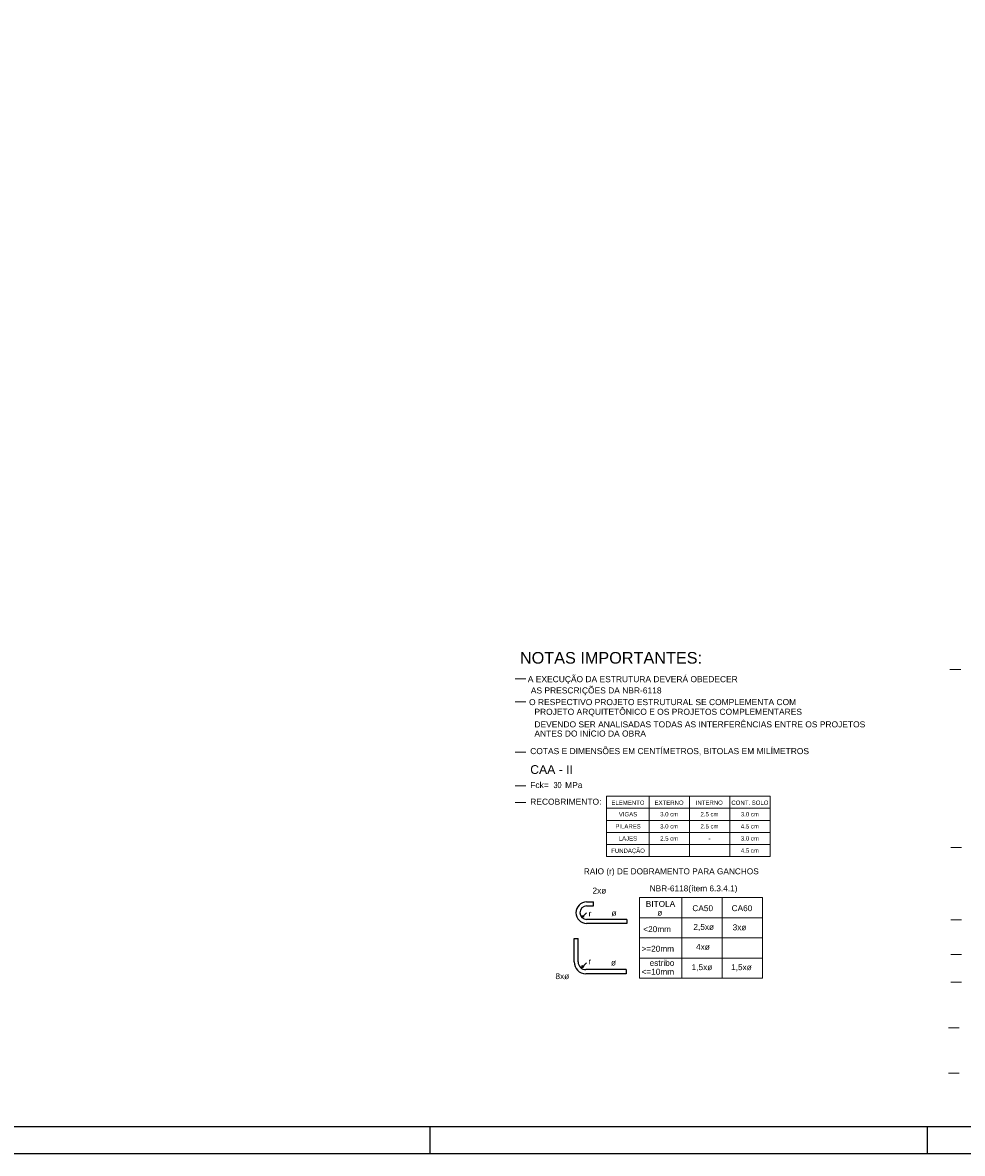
# Model space of a CAD drawing. Header units: millimetres. Extents: x 0 to 119, y 0 to 84.
# Tile 7 of 13: x 48 to 83, y 0 to 42. Entities that reach past the tile are written whole.
import ezdxf

# ---------------------------------------------------------------- set-up
doc = ezdxf.new("R2010")
doc.units = ezdxf.units.MM
doc.header["$MEASUREMENT"] = 0
doc.linetypes.add('NULL', pattern=[0])
doc.layers.get('0').update_dxf_attribs({"lineweight": 18})
doc.layers.add('DIM', color=9, linetype='Continuous', lineweight=5)
doc.layers.add('NOTAS', color=7, linetype='Continuous', lineweight=5)
for name, color, linetype in [('SEDUC_MARF', 1, 'Continuous'), ('SEDUC_MARGG', 7, 'Continuous'), ('Título', 5, 'Continuous')]:
    doc.layers.add(name, color=color, linetype=linetype)
doc.styles.add('Arial', font='txt')
doc.styles.add('ArialN', font='txt')

msp = doc.modelspace()

# ---------------------------------------------------------------- linework, layer by layer
at = {"layer": 'DIM', "color": 4}
for p, q in [((69.9799, 13.2842), (76.0578, 13.2842)), ((69.9799, 11.0342), (69.9799, 13.2842)), ((71.5578, 11.0342), (71.5578, 13.2842)), ((73.0578, 11.0342), (73.0578, 13.2842)), ((74.5578, 13.2842), (74.5578, 11.0342)), ((76.0578, 13.2842), (76.0578, 11.0342)), ((69.9799, 12.8342), (76.0578, 12.8342)), ((69.9799, 12.3842), (76.0578, 12.3842)), ((69.9799, 11.9342), (76.0578, 11.9342)), ((69.9799, 11.4842), (76.0578, 11.4842)), ((69.9799, 11.0342), (76.0578, 11.0342)), ((71.2043, 9.5112), (75.7822, 9.5112)), ((71.2043, 6.5112), (71.2043, 9.5112)), ((72.7822, 6.5112), (72.7822, 9.5112)), ((74.2822, 6.5112), (74.2822, 9.5112)), ((75.7822, 9.5112), (75.7822, 6.5112)), ((71.2043, 8.7612), (75.7822, 8.7612)), ((71.2043, 8.0112), (75.7822, 8.0112)), ((71.2043, 7.2612), (75.7822, 7.2612)), ((71.2043, 6.5112), (75.7822, 6.5112))]:
    msp.add_line(p, q, dxfattribs=at)
at = {"layer": 'NOTAS', "color": 4}
for p, q in [((82.7505, 17.9992), (83.1508, 17.9992)), ((66.5743, 17.652), (66.9747, 17.652)), ((66.5743, 16.7913), (66.9747, 16.7913)), ((66.5743, 14.9154), (66.9747, 14.9154)), ((66.5743, 13.6681), (66.9747, 13.6681)), ((66.5743, 13.0511), (66.9747, 13.0511)), ((82.7773, 11.3783), (83.1777, 11.3783)), ((82.7773, 8.6823), (83.1777, 8.6823)), ((82.7773, 7.3971), (83.1777, 7.3971)), ((82.7773, 6.3636), (83.1777, 6.3636)), ((82.6931, 4.6737), (83.0934, 4.6737)), ((82.6931, 2.9889), (83.0934, 2.9889))]:
    msp.add_line(p, q, dxfattribs=at)
at = {"layer": 'SEDUC_MARF'}
for p, q in [((63.4015, 1), (63.4015, 0)), ((81.9015, 1), (81.9015, 0))]:
    msp.add_line(p, q, dxfattribs=at)
msp.add_lwpolyline([(118.9, 84.1), (0, 84.1), (0, 0), (118.9, 0)], close=True, dxfattribs=at)
at = {"layer": 'SEDUC_MARGG'}
msp.add_lwpolyline([(2.5, 1), (117.9, 1), (117.9, 83.1), (2.5, 83.1), (2.5, 1)], dxfattribs=at)
at = {"layer": 'Título', "color": 1, "linetype": 'Continuous'}
for p, q in [((69.2388, 9.3507), (69.4888, 9.3507)), ((69.4888, 9.2008), (69.4888, 9.3507)), ((69.2388, 8.9508), (69.062, 8.774)), ((69.062, 8.774), (69.0784, 8.8507)), ((69.0784, 8.8507), (69.1307, 8.7985)), ((69.2388, 9.2008), (69.4888, 9.2008)), ((69.1307, 8.7985), (69.062, 8.774)), ((70.7388, 8.7008), (69.2388, 8.7008)), ((70.7388, 8.5507), (69.2388, 8.5507)), ((70.7388, 8.7008), (70.7388, 8.5507)), ((68.7731, 7.9932), (68.9231, 7.9932)), ((68.7731, 7.1193), (68.7731, 7.9932)), ((68.9231, 7.1193), (68.9231, 7.9932)), ((69.2303, 7.0822), (69.0536, 6.9055)), ((69.0536, 6.9055), (69.07, 6.9822)), ((69.1222, 6.9299), (69.0536, 6.9055)), ((69.07, 6.9822), (69.1222, 6.9299)), ((70.7102, 6.8322), (69.2102, 6.8322)), ((70.7102, 6.8322), (70.7102, 6.6822)), ((70.7102, 6.6822), (69.2102, 6.6822))]:
    msp.add_line(p, q, dxfattribs=at)
for centre, radius, start in [((69.2388, 8.9508), 0.4, 90), ((69.2388, 8.9508), 0.25, 90), ((69.2102, 7.1193), 0.437, 180), ((69.2102, 7.1193), 0.287, 179.99999)]:
    msp.add_arc(centre, radius, start, 270, dxfattribs=at)

# ---------------------------------------------------------------- texts
at = {"color": 4, "linetype": 'NULL', "insert": (66.7574, 18.206), "char_height": 0.432, "width": 18.6624, "attachment_point": 7, "line_spacing_factor": 0.9, "style": 'Arial'}
msp.add_mtext('NOTAS IMPORTANTES:', dxfattribs=at)
at = {"linetype": 'NULL', "attachment_point": 7, "line_spacing_factor": 0.9, "style": 'Arial'}
for s, insert, char_height, width in [('ELEMENTO', (70.1587, 12.9592), 0.16, 3.382165), ('EXTERNO', (71.763, 12.9592), 0.16, 3.382165), ('INTERNO', (73.2959, 12.9592), 0.16, 3.382165), ('CONT. SOLO', (74.6201, 12.9592), 0.16, 3.382165), ('RAIO (r) DE DOBRAMENTO PARA GANCHOS ', (69.1334, 10.3136), 0.22, 19.008), ('2xø', (69.4564, 9.6567), 0.22, 1.584), ('NBR-6118(ítem 6.3.4.1)', (71.5844, 9.6771), 0.22, 11.616), ('BITOLA', (71.4384, 9.1647), 0.22, 3.168), ('CA50', (73.1704, 9.0047), 0.22, 2.112), ('CA60', (74.6294, 9.0047), 0.22, 2.112), ('r', (69.3094, 8.8117), 0.22, 0.528), ('ø', (70.1614, 8.8187), 0.22, 0.528), ('ø', (71.8654, 8.8377), 0.22, 0.528), ('<20mm', (71.3434, 8.2247), 0.22, 2.64), ('2,5xø', (73.2084, 8.2707), 0.22, 2.64), ('3xø', (74.6674, 8.2897), 0.22, 1.584), ('>=20mm', (71.2774, 7.4977), 0.22, 3.168), ('4xø', (73.3074, 7.5647), 0.22, 1.584), ('r', (69.2994, 7.0297), 0.22, 0.528), ('ø', (70.1434, 6.9807), 0.22, 0.528), ('estribo', (71.5794, 6.9687), 0.22, 3.696), ('8xø', (68.0774, 6.4747), 0.22, 1.584), ('<=10mm', (71.2784, 6.6417), 0.22, 3.168), ('1,5xø', (73.1424, 6.7737), 0.22, 2.64), ('1,5xø', (74.6104, 6.7737), 0.22, 2.64)]:
    msp.add_mtext(s, dxfattribs=dict(at, insert=insert, char_height=char_height, width=width))
at = {"layer": 'NOTAS', "linetype": 'NULL', "line_spacing_factor": 0.9, "style": 'Arial'}
for s, insert, char_height, width, attachment_point in [(' A EXECUÇÃO DA ESTRUTURA DEVERÁ OBEDECER ', (66.9634, 17.4535), 0.224551, 22.095806, 7), ('AS PRESCRIÇÕES DA NBR-6118', (67.1624, 17.0345), 0.224551, 14.011975, 7), ('O RESPECTIVO PROJETO ESTRUTURAL SE COMPLEMENTA COM ', (67.0964, 16.6666), 0.224551, 27.485027, 7), ('PROJETO ARQUITETÔNICO E OS PROJETOS COMPLEMENTARES', (67.2954, 16.2476), 0.224551, 26.946105, 7), ('DEVENDO SER ANALISADAS TODAS AS INTERFERÊNCIAS ENTRE OS PROJETOS', (67.2954, 15.8386), 0.224551, 34.491015, 7), ('ANTES DO INÍCIO DA OBRA', (67.2954, 15.4976), 0.224551, 12.395208, 7), ('COTAS E DIMENSÕES EM CENTÍMETROS, BITOLAS EM MILÍMETROS', (67.1394, 14.8056), 0.224551, 29.640716, 7), ('CAA - II', (67.1394, 14.1062), 0.325, 29.640716, 7), ('Fck=       MPa', (67.1394, 13.581), 0.224551, 7.544909, 7), ('RECOBRIMENTO:', (67.1394, 12.9631), 0.224551, 7.005987, 7), ('VIGAS', (70.4356, 12.5295), 0.16, 6.467065, 7), ('3.0 cm', (72.3084, 12.5295), 0.16, 6.467065, 8), ('2.5 cm', (73.8084, 12.5295), 0.16, 6.467065, 8), ('3.0 cm', (75.3084, 12.5295), 0.16, 6.467065, 8), ('PILARES', (70.3058, 12.0795), 0.16, 6.467065, 7), ('3.0 cm', (72.3084, 12.0795), 0.16, 6.467065, 8), ('2.5 cm', (73.8084, 12.0795), 0.16, 6.467065, 8), ('4.5 cm', (75.3084, 12.0795), 0.16, 6.467065, 8), ('LAJES', (70.4322, 11.6295), 0.16, 6.467065, 7), ('2.5 cm', (72.3084, 11.6295), 0.16, 6.467065, 8), ('3.0 cm', (75.3084, 11.6295), 0.16, 6.467065, 8), ('FUNDAÇÃO', (70.1502, 11.1267), 0.16, 6.467065, 7), ('-', (73.8084, 11.6295), 0.16, 6.467065, 8), ('4.5 cm', (75.3084, 11.1795), 0.16, 6.467065, 8)]:
    msp.add_mtext(s, dxfattribs=dict(at, insert=insert, char_height=char_height, width=width, attachment_point=attachment_point))
at = {"layer": 'NOTAS', "color": 7, "linetype": 'NULL', "insert": (68.0054, 13.581), "char_height": 0.22455, "width": 1.077844, "attachment_point": 7, "line_spacing_factor": 0.9, "style": 'ArialN'}
msp.add_mtext('30', dxfattribs=at)

doc.saveas('drawing.dxf')
